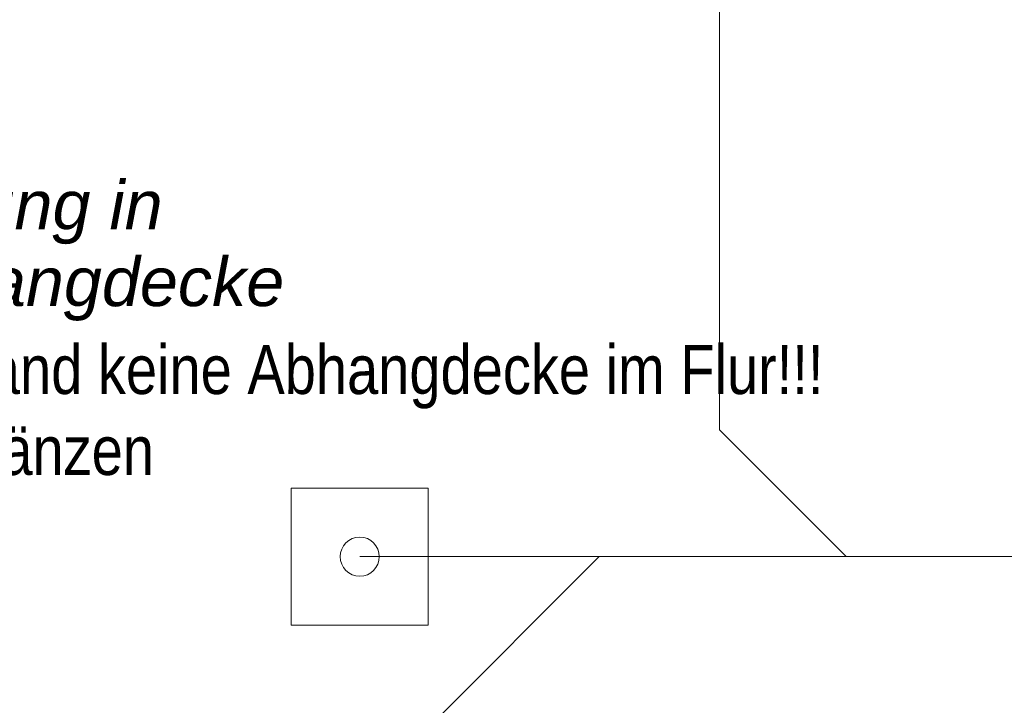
# Model space of a CAD drawing. Header units: metres. Extents: x -89 to 754, y -195 to 69.
# Tile 185 of 211: x 17.31 to 19.83, y 14.93 to 16.68. Entities that reach past the tile are written whole.
import ezdxf

# ---------------------------------------------------------------- set-up
doc = ezdxf.new("R2010")
doc.units = ezdxf.units.M
doc.header["$MEASUREMENT"] = 0
for name, color, linetype in [('70 Entwässerung_Schmutzwasser', 7, 'Continuous'), ('70 Heizung', 7, 'Continuous'), ('90 Allgemein Hinweise', 7, 'Continuous')]:
    doc.layers.add(name, color=color, linetype=linetype)
doc.styles.add('ERSTELLTER_STIL_3', font='ARIALN.TTF')
doc.styles.add('ERSTELLTER_STIL_5', font='arial.ttf')
doc.linetypes.add('Schmutzwasserleitung', pattern='A,0,[3,995_ARC_230 ERW_GR_EG_2607291.Shx,S=0.00784,R=0,X=0,Y=0],-0.987778,0', length=0.987778)

msp = doc.modelspace()

# ---------------------------------------------------------------- linework, layer by layer
at = {"layer": '70 Entwässerung_Schmutzwasser', "color": 34, "linetype": 'Schmutzwasserleitung', "lineweight": 18, "true_color": 0xa85100}
for p, q in [((19.098, 15.6357), (19.098, 20.0322)), ((19.4218, 15.3119), (19.098, 15.6357)), ((35.5016, 15.3119), (18.1784, 15.3119)), ((18.7905, 15.3119), (18.3258, 14.8472))]:
    msp.add_line(p, q, dxfattribs=at)
at = {"layer": '70 Entwässerung_Schmutzwasser', "color": 34, "linetype": 'Continuous', "lineweight": 18, "true_color": 0xa85100}
msp.add_lwpolyline([(18.0034, 15.4869), (18.3534, 15.4869), (18.3534, 15.1369), (18.0034, 15.1369)], close=True, dxfattribs=at)
at = {"layer": '70 Entwässerung_Schmutzwasser', "color": 34, "linetype": 'Schmutzwasserleitung', "lineweight": 18, "true_color": 0xa85100}
msp.add_circle((18.1784, 15.3119), 0.05, dxfattribs=at)

# ---------------------------------------------------------------- texts
at = {"layer": '70 Heizung', "color": 7, "linetype": 'Continuous', "lineweight": 9, "insert": (16.9174, 16.2729), "char_height": 0.125, "attachment_point": 1, "line_spacing_factor": 0.940374, "style": 'ERSTELLTER_STIL_5'}
msp.add_mtext('\\A1;{\\pql;\\fArial|b0|i1|c0|p0;\\W1.000000;Leitung in \\P\\pql;\\fArial|b0|i1|c0|p0;\\W1.000000;Abhangdecke}', dxfattribs=at)
at = {"layer": '90 Allgemein Hinweise', "color": 6, "linetype": 'Continuous', "lineweight": 18, "insert": (16.753, 15.4829), "char_height": 0.125, "attachment_point": 7, "line_spacing_factor": 0.992627, "style": 'ERSTELLTER_STIL_3'}
msp.add_mtext('\\A1;{\\pql;\\fArial Narrow|b0|i0|c0|p0;\\W1.000000;im Bestand \\fArial Narrow|b0|i0|c0|p0;\\W1.000000;keine Abhangdecke im Flur!!!\\P\\pql;\\fArial Narrow|b0|i0|c0|p0;\\W1.000000;evtl. ergänzen}', dxfattribs=at)

doc.saveas('drawing.dxf')
